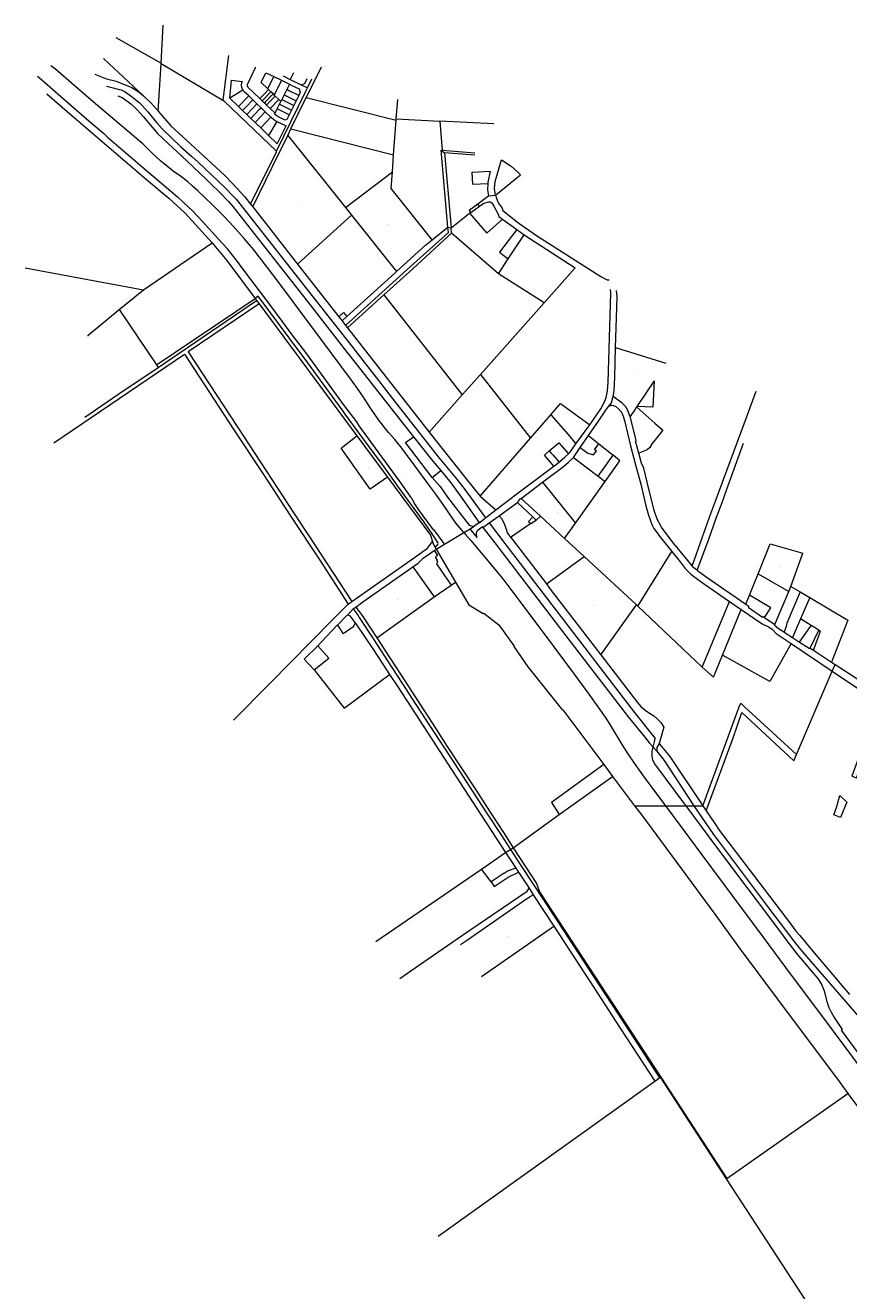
# Model space of a CAD drawing. Header units: metres. Extents: x 167994 to 179068, y 384202 to 399703.
# Tile 18 of 19: x 167994 to 169577, y 397272 to 399703. Entities that reach past the tile are written whole.
import ezdxf
from ezdxf.enums import TextEntityAlignment as Align

# ---------------------------------------------------------------- set-up
doc = ezdxf.new("R2010")
doc.units = ezdxf.units.M
doc.layers.get('0').update_dxf_attribs({"lineweight": 18})
doc.layers.add('B-WE-KG-GRENS_PERCEEL-G', color=150, linetype='Continuous', lineweight=18, true_color=0x007fff)
doc.layers.add('B-WE-KG-GRENS_PERCEEL-S', color=150, linetype='Continuous', lineweight=18, true_color=0x007fff)
doc.styles.add('NLCS-ISO', font='NLCS-ISO.ttf')

# ---------------------------------------------------------------- blocks, each defined once
blk = doc.blocks.new('SKG-PERCEELNUMMER-SO')
at = {"style": 'NLCS-ISO', "oblique": 10, "flags": 1}
for tag, p in [('GEMEENTECODE', (0, 3)), ('PERCEELGROOTTE', (0, -2))]:
    blk.add_attdef(tag, text='', height=1.8, dxfattribs=at).set_placement(p, align=Align.MIDDLE_CENTER)
at = {"style": 'NLCS-ISO', "oblique": 10}
blk.add_attdef('SECTIE', text='', height=1.8, dxfattribs=at).set_placement((0, 0), align=Align.MIDDLE_RIGHT)
blk.add_attdef('PERCEELNUMMER', text='', height=1.8, dxfattribs=at).set_placement((0, 0), align=Align.MIDDLE_LEFT)

msp = doc.modelspace()

# ---------------------------------------------------------------- linework, layer by layer
at = {"layer": 'B-WE-KG-GRENS_PERCEEL-G', "flags": 128}
for points in [[(168254.887, 399630.376), (168259.091, 399703.342)], [(168168.027, 399680.069), (168254.887, 399630.376)], [(168144.525, 399639.382), (168220.905, 399567.897)], [(168249.593, 399538.508), (168254.822, 399629.254)], [(168254.822, 399629.254), (168254.887, 399630.376)], [(168376.792, 399556.919), (168254.822, 399629.254)], [(168376.792, 399556.919), (168374.013, 399559.575), (168385.16, 399645.212)], [(168017.553, 399605.61), (168020.231, 399603.213), (168051.592, 399576.078), (168111.468, 399523.857), (168144.973, 399495.162), (168150.772, 399489.91), (168152.32, 399487.982), (168155.525, 399485.355), (168218.314, 399431.373), (168286.398, 399373.442), (168297.458, 399363.555), (168306.396, 399354.953), (168315.197, 399346.541), (168335.137, 399325.549), (168365.441, 399292.671)], [(168837.111, 398728.478), (168822.58, 398745.398), (168820.432, 398748.427), (168796.927, 398782.366), (168782.821, 398802.603), (168771.84, 398817.799), (168741.411, 398858.995), (168715.986, 398893.097), (168704.256, 398907.226), (168691.951, 398921.018), (168684.557, 398930.317), (168680.952, 398934.936), (168673.791, 398944.572), (168660.437, 398962.945), (168657.35, 398967.305), (168644.188, 398988.674), (168632.722, 399005.155), (168621.049, 399021.14), (168600.409, 399048.819), (168540.699, 399129.027), (168481.206, 399209.212), (168459.099, 399238.679), (168443.705, 399258.467), (168433.162, 399271.637), (168414.616, 399293.426), (168393.329, 399317.256), (168377.24, 399334.362), (168363.853, 399348.202), (168355.181, 399356.873), (168339.079, 399372.288), (168325.577, 399384.97), (168315.605, 399394.054), (168306.205, 399402.253), (168297.55, 399409.343), (168292.207, 399413.199), (168278.064, 399422.879), (168260.777, 399436.97), (168254.36, 399442.331), (168245.297, 399450.603), (168237.703, 399457.697), (168219.544, 399475.803), (168212.353, 399482.129), (168191.249, 399499.801), (168124.096, 399556.459), (168082.322, 399592.608), (168051.656, 399619.06), (168043.097, 399625.597)], [(168127.411, 399609.757), (168150.236, 399600.378), (168168.333, 399595.923), (168198.667, 399583.869), (168212.494, 399574.859), (168220.905, 399567.897)], [(168437.35, 399621.752), (168435.967, 399621.315), (168420.114, 399589.02)], [(168447.278, 399593.39), (168456.553, 399612.32)], [(168456.553, 399612.32), (168471.521, 399604.971)], [(168459.923, 399581.308), (168471.521, 399604.971)], [(168471.521, 399604.971), (168486.53, 399597.621)], [(168489.731, 399606.027), (168503.176, 399599.454)], [(168509.277, 399611.842), (168503.176, 399599.454)], [(168534.052, 399564.313), (168538.23, 399572.841), (168563.201, 399623.776)], [(168149.959, 399586.286), (168165.475, 399582.653), (168174.349, 399580.009), (168177.886, 399579.072), (168185.958, 399575.273), (168195.167, 399569.013), (168205.555, 399560.899), (168212.631, 399554.934), (168217.712, 399550.136), (168229.589, 399537.096), (168246.522, 399515.914), (168256.84, 399504.34), (168293.185, 399470.059), (168314.222, 399451.289), (168326.444, 399440.365), (168352.152, 399415.868), (168377.454, 399391.629), (168394.296, 399374.327), (168399.02, 399369.11), (168551.628, 399175.261), (168623.46, 399084.261), (168627.38, 399079.04), (168629.24, 399076.649), (168668.537, 399026.358), (168708.187, 398975.581), (168787.666, 398873.862), (168823.094, 398831.49), (168838.583, 398811.308), (168878.384, 398756.687)], [(168386.885, 399563.24), (168390.057, 399597.899), (168410.853, 399595.124)], [(168412.092, 399578.98), (168386.885, 399563.24)], [(168409.488, 399592.378), (168409.295, 399591.286), (168409.168, 399590.184), (168409.106, 399589.077), (168409.111, 399587.968), (168409.181, 399586.861)], [(168409.181, 399586.861), (168409.313, 399585.807), (168409.515, 399584.765), (168409.784, 399583.738), (168410.121, 399582.731), (168410.523, 399581.748), (168410.989, 399580.793), (168411.516, 399579.872), (168412.103, 399578.987)], [(168410.853, 399595.124), (168409.488, 399592.378)], [(168412.103, 399578.987), (168412.092, 399578.98)], [(168415.571, 399575.147), (168414.8, 399575.84), (168414.064, 399576.571), (168413.367, 399577.338), (168412.71, 399578.141), (168412.092, 399578.98)], [(168420.114, 399589.02), (168420.095, 399588.367), (168420.15, 399587.717), (168420.28, 399587.077), (168420.482, 399586.457), (168420.754, 399585.863), (168421.093, 399585.305), (168421.493, 399584.789), (168421.95, 399584.323)], [(168421.95, 399584.323), (168444.896, 399562.378)], [(168444.896, 399562.378), (168453.754, 399571.716), (168461.524, 399579.776)], [(168459.923, 399581.308), (168447.278, 399593.39)], [(168461.524, 399579.776), (168459.923, 399581.308)], [(168465.89, 399575.599), (168461.524, 399579.776)], [(168486.53, 399597.621), (168472.593, 399569.184)], [(168476.885, 399461.265), (168532.841, 399575.49), (168536.581, 399583.118)], [(168486.53, 399597.621), (168501.495, 399590.224)], [(168496.397, 399579.722), (168491.413, 399569.453)], [(168496.404, 399579.737), (168496.397, 399579.722)], [(168501.495, 399590.224), (168496.404, 399579.737)], [(168519.451, 399568.408), (168515.837, 399570.157), (168505.059, 399575.437), (168505.085, 399575.491), (168499.858, 399578.033), (168496.404, 399579.737)], [(168501.495, 399590.224), (168506.424, 399587.86), (168520.393, 399581.019), (168522.586, 399574.773), (168519.451, 399568.408)], [(168503.176, 399599.454), (168524.375, 399589.087)], [(168524.375, 399589.087), (168531.259, 399591.443), (168535.95, 399601.141)], [(168524.375, 399589.087), (168536.581, 399583.118)], [(168536.581, 399583.118), (168544.962, 399600.21)], [(168035.034, 399571.392), (168074.439, 399537.568), (168226.702, 399407.298), (168270.096, 399371.447), (168300.632, 399343.224), (168353.028, 399285.249)], [(168171.699, 399567.937), (168179.97, 399564.496), (168189.082, 399558.062), (168197.008, 399552.228), (168204.063, 399546.242), (168209.203, 399541.204), (168220.635, 399528.012), (168238.088, 399507.357), (168248.329, 399495.705), (168277.975, 399467.495)], [(168220.905, 399567.897), (168221.375, 399567.508)], [(168221.375, 399567.508), (168236.179, 399553.479), (168247.65, 399540.768), (168249.593, 399538.508)], [(168476.885, 399461.265), (168376.792, 399556.919)], [(168386.885, 399563.24), (168403.782, 399547.097)], [(168403.866, 399547.185), (168423.412, 399567.682)], [(168423.412, 399567.682), (168415.571, 399575.147)], [(168418.09, 399546.141), (168431.363, 399560.105)], [(168431.363, 399560.105), (168423.412, 399567.682)], [(168439.307, 399552.466), (168431.388, 399560.081), (168431.363, 399560.105)], [(168444.896, 399562.378), (168449.283, 399558.181)], [(168449.283, 399558.181), (168465.89, 399575.599)], [(168449.283, 399558.181), (168453.517, 399554.131)], [(168453.517, 399554.131), (168470.145, 399571.526)], [(168464.925, 399557.34), (168457.878, 399549.961)], [(168481.066, 399561.076), (168464.552, 399543.577)], [(168464.925, 399557.34), (168466.749, 399559.211)], [(168470.145, 399571.526), (168465.89, 399575.599)], [(168474.46, 399567.398), (168466.749, 399559.211)], [(168472.593, 399569.184), (168470.145, 399571.526)], [(168474.46, 399567.398), (168472.593, 399569.184)], [(168481.066, 399561.076), (168474.46, 399567.398)], [(168485.274, 399557.05), (168481.066, 399561.076)], [(168482.58, 399551.478), (168485.274, 399557.05)], [(168486.945, 399560.468), (168485.274, 399557.05)], [(168491.413, 399569.453), (168486.945, 399560.468)], [(168486.945, 399560.468), (168509.962, 399549.164)], [(168491.413, 399569.453), (168514.389, 399558.132)], [(168504.615, 399504.236), (168534.052, 399564.313)], [(168514.389, 399558.132), (168509.962, 399549.164)], [(168519.451, 399568.408), (168514.389, 399558.132)], [(168534.052, 399564.313), (168706.891, 399521.016)], [(168707.073, 399523.485), (168709.826, 399560.881)], [(168249.593, 399538.508), (168273.739, 399510.421), (168328.532, 399459.641), (168376.917, 399415.177), (168393.009, 399398.894), (168415.931, 399373.595), (168426.999, 399359.472)], [(168403.782, 399547.097), (168403.866, 399547.185)], [(168403.782, 399547.097), (168411.714, 399539.456)], [(168418.09, 399546.141), (168411.714, 399539.456)], [(168411.714, 399539.456), (168419.618, 399531.873)], [(168419.618, 399531.873), (168419.675, 399531.933)], [(168439.307, 399552.466), (168419.675, 399531.933)], [(168419.675, 399531.933), (168427.638, 399524.324)], [(168427.638, 399524.324), (168435.29, 399532.285), (168444.429, 399541.982), (168447.27, 399544.897)], [(168455.227, 399537.303), (168435.581, 399516.721)], [(168447.27, 399544.897), (168439.307, 399552.466)], [(168447.27, 399544.897), (168455.227, 399537.303)], [(168453.517, 399554.131), (168457.878, 399549.961)], [(168455.227, 399537.303), (168466.082, 399526.938)], [(168457.878, 399549.961), (168464.552, 399543.577)], [(168464.552, 399543.577), (168474.183, 399534.365)], [(168473.235, 399532.433), (168474.183, 399534.365)], [(168477.209, 399529.344), (168473.235, 399532.433)], [(168474.183, 399534.365), (168478.285, 399542.725)], [(168478.285, 399542.725), (168482.58, 399551.478)], [(168501.293, 399531.438), (168478.285, 399542.725)], [(168482.58, 399551.478), (168505.562, 399540.204)], [(168501.293, 399531.438), (168496.739, 399522.089)], [(168505.562, 399540.204), (168501.293, 399531.438)], [(168509.962, 399549.164), (168505.562, 399540.204)], [(168427.638, 399524.324), (168435.581, 399516.721)], [(168435.581, 399516.721), (168446.434, 399506.382)], [(168446.434, 399506.382), (168466.082, 399526.938)], [(168461.57, 399491.826), (168446.434, 399506.382)], [(168477.624, 399518.705), (168461.57, 399491.826)], [(168466.082, 399526.938), (168466.319, 399526.6)], [(168466.319, 399526.6), (168471.696, 399522.306), (168477.624, 399518.705)], [(168481.57, 399526.802), (168477.209, 399529.344)], [(168477.624, 399518.705), (168495.248, 399510.143)], [(168478.312, 399475.775), (168495.248, 399510.143)], [(168493.365, 399520.958), (168481.57, 399526.802)], [(168496.739, 399522.089), (168493.365, 399520.958)], [(168701.968, 399454.151), (168706.891, 399521.016)], [(168706.891, 399521.016), (168707.073, 399523.485)], [(168707.073, 399523.485), (168790.625, 399519.315)], [(168894.508, 399514.13), (168790.625, 399519.315)], [(168790.625, 399519.315), (168795.578, 399463.153)], [(168478.312, 399475.775), (168461.57, 399491.826)], [(168481.432, 399456.92), (168481.866, 399457.805), (168498.47, 399491.694)], [(168498.47, 399491.694), (168504.615, 399504.236)], [(168498.47, 399491.694), (168609.164, 399353.097)], [(168504.615, 399504.236), (168701.968, 399454.151)], [(168277.975, 399467.495), (168284.52, 399461.267), (168305.156, 399442.092), (168317.111, 399430.897), (168343.458, 399406.051), (168349.334, 399400.157)], [(168426.999, 399359.472), (168476.49, 399460.458), (168476.885, 399461.265)], [(168793.241, 399463.304), (168793.239, 399463.332), (168795.578, 399463.153)], [(168793.241, 399463.304), (168799.721, 399458.174)], [(168806.404, 399315.544), (168793.241, 399463.304)], [(168795.578, 399463.153), (168858.158, 399458.352)], [(168858.22, 399454.075), (168799.716, 399458.228), (168799.721, 399458.174)], [(168799.721, 399458.174), (168812.535, 399314.295)], [(168431.106, 399354.231), (168481.432, 399456.92)], [(168699.602, 399422.017), (168701.968, 399454.151)], [(168897.513, 399377.014), (168895.865, 399389.979), (168896.879, 399403.453), (168909.236, 399445.023), (168927.767, 399432.787), (168940.618, 399421.014), (168945.648, 399416.081)], [(168609.164, 399353.097), (168699.602, 399422.017)], [(168775.865, 399290.896), (168697.244, 399389.993), (168699.602, 399422.017)], [(168853.208, 399421.312), (168887.766, 399423.186)], [(168883.268, 399398.87), (168854.479, 399397.317), (168853.208, 399421.312)], [(168883.489, 399398.882), (168883.563, 399401.164), (168888.169, 399423.208)], [(168897.513, 399377.014), (168945.648, 399416.081)], [(168349.334, 399400.157), (168367.701, 399381.734), (168384.661, 399364.553), (168392.764, 399355.242), (168540.594, 399166.574), (168611.955, 399075.203), (168617.998, 399067.902), (168696.953, 398966.839), (168740.12, 398912.544)], [(168884.944, 399375.736), (168883.112, 399387.162), (168883.489, 399398.882)], [(168883.268, 399398.87), (168883.489, 399398.882)], [(168884.944, 399375.736), (168872.388, 399365.744), (168864.134, 399359.766)], [(168867.176, 399355.793), (168875.298, 399361.678), (168884.707, 399364.289), (168887.322, 399364.094), (168890.585, 399362.376), (168894.857, 399355.551), (168902.979, 399340.148), (168904.504, 399335.702), (168911.43, 399330.704)], [(168884.944, 399375.736), (168897.513, 399377.014)], [(168897.513, 399377.014), (168901.443, 399365.699), (168904.994, 399359.581), (168910.599, 399351.89), (168912.124, 399347.444), (168940.102, 399325.353), (168953.623, 399315.148), (168978.735, 399298.375), (169100.54, 399220.519), (169109.912, 399215.271), (169112.503, 399214.304), (169116.301, 399214.462)], [(168426.999, 399359.472), (168431.106, 399354.231)], [(168431.106, 399354.231), (168517.146, 399244.442)], [(168517.146, 399244.442), (168620.85, 399338.466)], [(168609.164, 399353.097), (168620.85, 399338.466)], [(168620.85, 399338.466), (168707.367, 399230.14)], [(168812.535, 399314.295), (168847.576, 399342.465)], [(168864.134, 399359.766), (168847.068, 399347.409), (168849.888, 399344.323)], [(168847.576, 399342.465), (168849.888, 399344.323)], [(168847.576, 399342.465), (168880.933, 399304.159), (168911.43, 399330.704)], [(168849.888, 399344.323), (168850.468, 399343.689), (168867.176, 399355.793)], [(168867.176, 399355.793), (168864.134, 399359.766)], [(168609.53, 399126.532), (168624.005, 399139.751), (168734.679, 399239.694), (168807.322, 399305.237), (168806.408, 399315.494)], [(168775.865, 399290.896), (168806.404, 399315.544)], [(168806.408, 399315.494), (168806.404, 399315.544)], [(168806.408, 399315.494), (168812.537, 399314.27)], [(168812.537, 399314.27), (168812.535, 399314.295)], [(168813.45, 399304.016), (168812.537, 399314.27)], [(168911.43, 399330.704), (168938.593, 399311.104)], [(168630.979, 398941.231), (168607.792, 398972.104), (168586.818, 399000.285), (168563.099, 399032.827), (168533.019, 399074.528), (168507.129, 399108.568), (168487.746, 399135.022), (168462.18, 399169.691), (168409.982, 399238.179), (168401.875, 399249.615), (168382.311, 399273.505), (168365.441, 399292.671)], [(168683.377, 399185.283), (168738.592, 399235.413), (168807.068, 399298.14), (168813.45, 399304.016)], [(168707.367, 399230.14), (168763.54, 399280.949), (168775.865, 399290.896)], [(168903.329, 399225.881), (168813.45, 399304.016)], [(168938.593, 399311.104), (168905.815, 399267.236), (168922.481, 399254.694)], [(168922.481, 399254.694), (168953.139, 399300.815)], [(168938.593, 399311.104), (168953.139, 399300.815)], [(168953.139, 399300.815), (169051.262, 399237.401)], [(168221.345, 399195.226), (168353.028, 399285.249)], [(168353.028, 399285.249), (168359.156, 399278.468), (168381.608, 399251.475), (168435.473, 399178.542)], [(168517.146, 399244.442), (168596.582, 399143.078)], [(168903.329, 399225.881), (168922.481, 399254.694)], [(167993.887, 399237.049), (168114.317, 399215.137), (168221.345, 399195.226)], [(168612.046, 399143.611), (168703.991, 399227.086), (168707.367, 399230.14)], [(168991.094, 399169.745), (168903.329, 399225.881)], [(168991.094, 399169.745), (169051.262, 399237.401)], [(168174.147, 399156.899), (168221.345, 399195.226)], [(169078.929, 398935.849), (169100.625, 398966.538), (169107.246, 398979.515), (169110.401, 398988.356), (169113.253, 399000.791), (169114.565, 399017.454), (169119.726, 399188.725), (169119.148, 399195.944)], [(169128.471, 399084.138), (169131.073, 399160.71), (169131.781, 399182.603), (169130.628, 399193.63)], [(168245.926, 399050.599), (168435.473, 399178.542)], [(168249.101, 399045.756), (168438.493, 399174.468)], [(168443.377, 399167.879), (168306.683, 399075.767), (168402.71, 398930.205), (168511.632, 398763.645), (168538.913, 398721.979), (168621.777, 398595.809)], [(168781.129, 398701.191), (168786.722, 398705.642), (168787.407, 398707.644), (168786.795, 398709.632), (168777.333, 398724.36), (168760.447, 398748.381), (168710.285, 398817.759), (168683.538, 398854.575), (168653.946, 398894.954), (168634.102, 398921.921), (168608.876, 398956.322), (168604.849, 398962.032), (168595.999, 398974.2), (168536.746, 399054.614), (168501.011, 399102.834), (168441.841, 399183.037), (168435.473, 399178.542)], [(168435.473, 399178.542), (168438.493, 399174.468)], [(168438.493, 399174.468), (168443.377, 399167.879)], [(168443.377, 399167.879), (168631.415, 398914.229)], [(168613.297, 399121.699), (168628.188, 399135.175), (168683.377, 399185.283)], [(168683.377, 399185.283), (168833.88, 398992.966)], [(168869.101, 399032.57), (168991.094, 399169.745)], [(168114.437, 399105.943), (168114.927, 399108.048), (168174.147, 399156.899)], [(168174.147, 399156.899), (168245.926, 399050.599)], [(168596.582, 399143.078), (168605.861, 399151.502)], [(168596.582, 399143.078), (168602.767, 399135.187)], [(168602.767, 399135.187), (168612.046, 399143.611)], [(168605.861, 399151.502), (168612.046, 399143.611)], [(168602.767, 399135.187), (168609.53, 399126.532)], [(168609.53, 399126.532), (168613.297, 399121.699)], [(168613.297, 399121.699), (168770.483, 398921.679)], [(168048.504, 398901.121), (168299.687, 399071.122), (168395.074, 398926.023), (168450.343, 398841.785), (168504.334, 398759.336), (168560.22, 398675.355), (168614.723, 398591.245)], [(169123.697, 398989.804), (169126.226, 399000.656), (169127.033, 399027.299), (169128.471, 399084.138)], [(169128.471, 399084.138), (169225.055, 399054.232)], [(168108.404, 398950.048), (168171.709, 398993.592), (168249.101, 399045.756)], [(168245.926, 399050.599), (168249.101, 399045.756)], [(168833.88, 398992.966), (168869.101, 399032.57)], [(168869.101, 399032.57), (168965.236, 398910.197)], [(169202.749, 399020.019), (169169.492, 398970.824)], [(169202.749, 399020.019), (169200.345, 398969.651), (169169.492, 398970.824)], [(169276.015, 398664.125), (169295.721, 398720.246), (169312.077, 398765.281), (169321.168, 398790.805), (169334.205, 398825.554), (169380.241, 398949.765), (169398.676, 399000.457)], [(168770.483, 398921.679), (168833.88, 398992.966)], [(169004.185, 398955.014), (169022.691, 398976.308), (169078.929, 398935.849)], [(169076.814, 398915.121), (169095.635, 398942.655), (169111.383, 398965.416), (169115.789, 398971.151)], [(169115.789, 398971.151), (169120.745, 398977.86), (169123.697, 398989.804)], [(169115.789, 398971.151), (169121.387, 398973.304), (169124.539, 398972.679), (169129.283, 398970.494), (169134.892, 398965.949), (169140.112, 398959.911), (169143.535, 398952.429), (169146.032, 398943.729), (169157.228, 398895.007), (169167.073, 398858.579), (169176.905, 398821.382), (169186.529, 398780.187), (169191.758, 398762.278), (169198.434, 398743.761), (169202.506, 398736.085), (169210.365, 398725.608), (169212.785, 398721.366), (169236.745, 398692.08)], [(169156.565, 398951.408), (169156.343, 398952.283), (169152.54, 398961.913), (169148.603, 398969.895), (169141.206, 398977.497), (169123.697, 398989.804)], [(169169.492, 398970.824), (169168.97, 398970.04)], [(168965.236, 398910.197), (169004.185, 398955.014)], [(169004.185, 398955.014), (169037.271, 398916.79), (169052.502, 398899.156)], [(169165.99, 398965.564), (169156.565, 398951.408)], [(169168.051, 398906.067), (169156.565, 398951.408)], [(169168.97, 398970.04), (169165.99, 398965.564)], [(169168.97, 398970.04), (169169.51, 398969.566), (169204.236, 398939.022), (169218.816, 398926.198), (169219.353, 398925.725), (169216.04, 398921.541), (169214.715, 398919.868), (169196.496, 398896.314), (169197.211, 398895.751), (169194.792, 398892.326), (169189.657, 398887.677), (169173.233, 398881.139)], [(168735.594, 398795.675), (168712.858, 398828.415), (168635.735, 398933.419), (168630.979, 398941.231)], [(169052.502, 398899.156), (169078.929, 398935.849)], [(168689.968, 398835.245), (168657.155, 398812.131), (168601.157, 398890.437), (168631.415, 398914.229)], [(168631.415, 398914.229), (168689.968, 398835.245)], [(168776.314, 398834.624), (168724.66, 398901.478), (168740.12, 398912.544)], [(168740.12, 398912.544), (168777.292, 398865.79), (168792.67, 398847.747)], [(168770.483, 398921.679), (168838.887, 398834.855), (168868.046, 398798.364)], [(168868.046, 398798.364), (168965.236, 398910.197)], [(169000.984, 398885.306), (169019.371, 398901.241), (169037.838, 398879.895)], [(169037.838, 398879.895), (169040.605, 398882.638), (169052.502, 398899.156)], [(169060.748, 398891.916), (169076.814, 398915.121)], [(169060.748, 398891.916), (169075.52, 398881.096), (169086.382, 398877.722), (169091.974, 398885.281), (169088.324, 398887.982), (169090.139, 398890.435), (169090.179, 398890.406), (169096.651, 398899.144)], [(169076.814, 398915.121), (169096.651, 398899.144)], [(169096.651, 398899.144), (169124.114, 398877.024)], [(169173.233, 398881.139), (169166.746, 398904.108), (169168.455, 398904.473), (169168.051, 398906.067)], [(169285.57, 398656.202), (169307.64, 398715.854), (169322.253, 398756.522), (169333.433, 398786.207), (169345.967, 398820.815), (169374.728, 398900.642)], [(169010.233, 398856.394), (168991.919, 398877.45), (169000.984, 398885.306)], [(169000.984, 398885.306), (169004.042, 398881.621)], [(169004.042, 398881.621), (169004.462, 398881.974)], [(169004.462, 398881.974), (169007.909, 398877.978)], [(169007.909, 398877.978), (169007.873, 398877.951)], [(169007.873, 398877.951), (169020.047, 398863.734)], [(169020.047, 398863.734), (169021.515, 398864.832), (169031.174, 398873.29), (169037.838, 398879.895)], [(169047.604, 398872.984), (169047.723, 398873.102), (169060.748, 398891.916)], [(169095.005, 398836.788), (169124.114, 398877.024)], [(169108.432, 398826.534), (169137.011, 398866.637), (169124.114, 398877.024)], [(169243.288, 398703.996), (169216.934, 398738.592), (169208.409, 398754.519), (169203.093, 398770.731), (169189.667, 398825.12), (169182.977, 398852.264), (169178.581, 398862.205), (169173.233, 398881.139)], [(168898.662, 398772.218), (168939.035, 398803.14), (169010.233, 398856.394)], [(168988.227, 398825.199), (169028.573, 398855.376), (169038.292, 398863.753), (169047.604, 398872.984)], [(169010.233, 398856.394), (169020.047, 398863.734)], [(169047.604, 398872.984), (169095.005, 398836.788)], [(168689.968, 398835.245), (168772.72, 398723.619), (168776.557, 398711.051)], [(168776.314, 398834.624), (168792.67, 398847.747)], [(168776.314, 398834.624), (168791.209, 398816.879), (168805.657, 398796.641), (168847.095, 398743.008), (168855.465, 398740.312)], [(168792.67, 398847.747), (168811.872, 398824.036), (168827.157, 398803.025), (168865.618, 398748.372), (168865.822, 398748.105)], [(168946.917, 398794.301), (168988.227, 398825.199)], [(168988.227, 398825.199), (169051.644, 398746.849)], [(169051.644, 398746.849), (169108.432, 398826.534)], [(169095.005, 398836.788), (169108.432, 398826.534)], [(168735.594, 398795.675), (168742.301, 398784.445)], [(168745.204, 398779.742), (168742.301, 398784.445)], [(168778.868, 398733.896), (168750.065, 398772.635), (168747.65, 398775.987), (168745.204, 398779.742)], [(168868.046, 398798.364), (168898.662, 398772.218)], [(168905.139, 398761.002), (168905.728, 398761.432), (168940.103, 398786.53)], [(168940.103, 398786.53), (168946.093, 398793.684), (168946.917, 398794.301)], [(168940.103, 398786.53), (168969.263, 398758.805)], [(168946.917, 398794.301), (168984.312, 398759.87)], [(168865.822, 398748.105), (168866.333, 398747.457), (168878.384, 398756.687)], [(168878.384, 398756.687), (168898.662, 398772.218)], [(168885.855, 398746.923), (168905.139, 398761.002)], [(168926.087, 398720.174), (168923.327, 398724.588), (168921.001, 398728.131), (168919.327, 398732.354), (168914.875, 398745.186), (168910.066, 398755.052), (168905.139, 398761.002)], [(168969.263, 398758.805), (168961.011, 398750.073), (168965.707, 398745.74)], [(168965.707, 398745.74), (168975.702, 398752.555)], [(168969.263, 398758.805), (168975.702, 398752.555)], [(168975.702, 398752.555), (168984.312, 398759.87)], [(168984.312, 398759.87), (169030.511, 398717.195)], [(168779.177, 398734.126), (168778.868, 398733.896)], [(168799.002, 398707.46), (168779.177, 398734.126)], [(168799.8, 398706.387), (168837.111, 398728.478)], [(168837.111, 398728.478), (168849.43, 398735.772)], [(168837.111, 398728.478), (168840.371, 398724.681), (168850.088, 398713.592), (168906.091, 398646.717), (168915.721, 398634.518), (168929.297, 398616.456), (168989.254, 398536.398), (169049.027, 398456.24), (169077.532, 398417.843), (169091.487, 398398.235), (169108.399, 398373.583), (169117.407, 398359.955), (169143.998, 398316.231), (169152.315, 398303.623), (169164.66, 398285.401), (169187.031, 398253.793), (169200.031, 398236.135), (169224.347, 398203.419)], [(168849.43, 398735.772), (168855.465, 398740.312)], [(168862.358, 398719.243), (168849.43, 398735.772)], [(168855.465, 398740.312), (168865.822, 398748.105)], [(168873.689, 398738.04), (168872.597, 398739.438), (168864.2, 398733.119), (168863.794, 398732.762), (168863.368, 398732.411), (168862.951, 398731.954), (168862.543, 398731.469), (168862.154, 398730.959), (168861.805, 398730.398), (168861.452, 398729.772), (168860.974, 398728.689), (168860.758, 398728.042), (168860.597, 398727.378), (168860.468, 398726.666), (168860.398, 398725.992), (168860.36, 398725.305), (168860.386, 398724.513), (168860.503, 398723.615), (168860.648, 398722.89), (168860.77, 398722.426), (168861.021, 398721.673), (168861.283, 398721.036), (168861.627, 398720.381), (168861.99, 398719.781), (168862.358, 398719.243)], [(168873.689, 398738.04), (168885.855, 398746.923)], [(168873.689, 398738.04), (168901.266, 398702.741), (168910.704, 398689.935), (169030.943, 398532.593), (169152.933, 398374.617), (169175.656, 398345.967), (169184.841, 398335.158), (169193.786, 398324.1)], [(168885.855, 398746.923), (168915.968, 398707.51), (169164.415, 398383.42), (169204.722, 398333.055)], [(168965.707, 398745.74), (168926.883, 398719.271)], [(169030.511, 398717.195), (169051.644, 398746.849)], [(168621.777, 398595.809), (168742.253, 398680.616), (168766.796, 398698.514), (168776.557, 398711.051)], [(168776.557, 398711.051), (168777.889, 398706.69), (168781.129, 398701.191)], [(168783.688, 398696.848), (168799.8, 398706.387)], [(168799.002, 398707.46), (168799.8, 398706.387)], [(168926.087, 398720.174), (168926.883, 398719.271)], [(168926.883, 398719.271), (168928.069, 398718.154), (168995.57, 398629.953)], [(169030.511, 398717.195), (169068.236, 398682.347)], [(169243.288, 398703.996), (169276.015, 398664.125)], [(169402.489, 398649.322), (169425.954, 398707.174)], [(169425.954, 398707.174), (169488.334, 398688.738)], [(168739.095, 398662.616), (168749.262, 398669.721), (168758.569, 398679.034), (168779.602, 398693.95)], [(168779.602, 398693.95), (168783.688, 398696.848)], [(168779.602, 398693.95), (168786.446, 398684.296), (168782.699, 398681.714), (168783.419, 398680.691), (168782.705, 398680.182), (168785.357, 398676.405), (168784.285, 398675.63), (168786.478, 398672.594), (168784.178, 398668.133)], [(168781.129, 398701.191), (168782.908, 398698.171)], [(168782.908, 398698.171), (168783.688, 398696.848)], [(168783.688, 398696.848), (168821.014, 398633.492)], [(168995.57, 398629.953), (169068.236, 398682.347)], [(169068.236, 398682.347), (169168.705, 398589.542)], [(169171.606, 398586.862), (169236.745, 398692.08)], [(169236.745, 398692.08), (169252.536, 398672.025), (169262.638, 398659.195)], [(169465.678, 398624.956), (169488.334, 398688.738)], [(168629.447, 398585.436), (168643.074, 398595.338), (168739.095, 398662.616)], [(168739.095, 398662.616), (168779.915, 398604.926)], [(168784.178, 398668.133), (168812.521, 398627.618)], [(169262.638, 398659.195), (169273.391, 398648.298), (169286.447, 398639.165), (169299.903, 398629.684), (169347.375, 398596.298)], [(169276.015, 398664.125), (169276.573, 398663.446), (169284.177, 398657.307), (169285.57, 398656.202)], [(169285.57, 398656.202), (169286.128, 398655.759), (169303.037, 398643.332), (169378.92, 398591.044)], [(168812.521, 398627.618), (168821.014, 398633.492)], [(168821.014, 398633.492), (168846.806, 398589.713), (168874.166, 398572.987), (168875.071, 398573.727), (168904.402, 398551.33), (168934.004, 398510.226), (168932.757, 398509.404), (168960.227, 398470.752), (169026.351, 398387.061), (169027.135, 398387.64), (169082.967, 398313.814)], [(169385.843, 398608.162), (169402.489, 398649.322)], [(169402.489, 398649.322), (169461.644, 398615.448)], [(168779.915, 398604.926), (168812.521, 398627.618)], [(168995.57, 398629.953), (169003.176, 398620.015), (169100.319, 398493.361)], [(169378.92, 398591.044), (169385.843, 398608.162)], [(169414.813, 398565.599), (169427.111, 398583.841), (169385.843, 398608.162)], [(169434.727, 398552), (169461.644, 398615.448)], [(169483.302, 398614.523), (169458.13, 398554.133), (169456.322, 398548.165), (169454.256, 398541.037), (169453.061, 398537.176)], [(169461.644, 398615.448), (169465.678, 398624.956)], [(169465.678, 398624.956), (169483.302, 398614.523)], [(169483.302, 398614.523), (169483.62, 398614.335)], [(169483.62, 398614.335), (169501.828, 398603.557)], [(168583.916, 398560.217), (168614.723, 398591.245)], [(168613.797, 398570.667), (168624.483, 398581.829)], [(168614.723, 398591.245), (168621.777, 398595.809)], [(168624.483, 398581.829), (168629.447, 398585.436)], [(168624.483, 398581.829), (168633.579, 398568.853), (168635.713, 398565.51), (168663.08, 398523.451), (168690.302, 398481.976), (168717.682, 398439.847), (168744.69, 398397.973), (168772.441, 398355.588), (168799.579, 398313.99), (168827.099, 398272.067), (168854.286, 398230.01), (168881.983, 398187.724), (168909.192, 398146.319), (168926.669, 398119.504)], [(168629.447, 398585.436), (168635.546, 398577.025), (168641.237, 398568.877), (168669.441, 398526.183)], [(168669.441, 398526.183), (168779.915, 398604.926)], [(169100.319, 398493.361), (169168.705, 398589.542)], [(169168.705, 398589.542), (169171.606, 398586.862)], [(169171.606, 398586.862), (169295.136, 398470.08)], [(169295.136, 398470.08), (169347.375, 398596.298)], [(169347.375, 398596.298), (169370.136, 398580.429)], [(169378.92, 398591.044), (169384.629, 398587.414)], [(169384.629, 398587.414), (169383.299, 398585.417), (169411.348, 398565.848), (169412.317, 398567.304)], [(169501.828, 398603.557), (169484.069, 398562.763)], [(169501.828, 398603.557), (169574.95, 398560.272)], [(168394.07, 398368.25), (168464.223, 398438.237), (168583.916, 398560.217)], [(168594.168, 398550.712), (168612.364, 398569.579), (168613.797, 398570.667)], [(168613.797, 398570.667), (168617.886, 398568.521), (168629.343, 398553.38)], [(169334.075, 398492.883), (169370.136, 398580.429)], [(169370.136, 398580.429), (169410.504, 398553.434), (169422.857, 398547.25), (169429.41, 398542.858), (169437.668, 398534.566), (169464.191, 398516.671)], [(169412.317, 398567.304), (169414.813, 398565.599)], [(169414.813, 398565.599), (169434.727, 398552)], [(169484.069, 398562.763), (169468.497, 398526.992)], [(169504.394, 398550.189), (169484.069, 398562.763)], [(169574.95, 398560.272), (169543.974, 398479.685)], [(168556.012, 398511.185), (168563.605, 398518.837), (168593.747, 398550.275), (168594.168, 398550.712)], [(168594.168, 398550.712), (168605.216, 398533.868)], [(168629.343, 398553.38), (168626.801, 398552.283), (168625.002, 398548.214), (168625.344, 398547.714), (168605.216, 398533.868)], [(168629.343, 398553.38), (168630.101, 398552.379), (168661.794, 398504.866), (168681.325, 398475.52), (168694.292, 398455.851)], [(169434.727, 398552), (169434.005, 398550.297), (169442.026, 398544.456), (169451.453, 398538.237)], [(169451.453, 398538.237), (169453.061, 398537.176)], [(169453.061, 398537.176), (169468.497, 398526.992)], [(169482.434, 398518.069), (169489.74, 398528.711), (169504.394, 398550.189)], [(169502.615, 398506.606), (169519.617, 398540.772)], [(169519.617, 398540.772), (169504.394, 398550.189)], [(169509.059, 398502.412), (169522.75, 398538.834)], [(169519.617, 398540.772), (169522.75, 398538.834)], [(168529.987, 398484.985), (168556.012, 398511.185)], [(168548.997, 398465.006), (168577.475, 398486.991), (168556.012, 398511.185)], [(168669.441, 398526.183), (168695.793, 398486.092), (168723.197, 398443.644), (168750.623, 398401.847), (168778.281, 398359.77), (168804.924, 398317.54), (168832.252, 398275.688), (168859.747, 398233.905), (168887.689, 398191.27), (168914.483, 398149.966), (168931.571, 398122.539)], [(169466.025, 398515.44), (169424.914, 398442.029), (169334.075, 398492.883)], [(169464.191, 398516.671), (169466.025, 398515.44)], [(169466.025, 398515.44), (169545.221, 398462.271)], [(169468.497, 398526.992), (169482.434, 398518.069)], [(169482.434, 398518.069), (169500.817, 398506.299), (169502.467, 398506.702)], [(168529.987, 398484.985), (168548.997, 398465.006)], [(169100.319, 398493.361), (169169.867, 398402.573), (169177.371, 398394.27), (169185.332, 398387.509), (169191.722, 398383.024), (169202.437, 398376.205), (169208.817, 398370.582), (169215.571, 398363.408), (169221.621, 398354.519)], [(169295.136, 398470.08), (169316.601, 398450.461), (169334.075, 398492.883)], [(169502.467, 398506.702), (169502.615, 398506.606)], [(169502.615, 398506.606), (169509.059, 398502.412)], [(169509.059, 398502.412), (169543.974, 398479.685)], [(168548.997, 398465.006), (168607.175, 398390.918), (168694.292, 398455.851)], [(169476.267, 398301.991), (169545.221, 398462.271)], [(169543.974, 398479.685), (169550.8, 398475.242)], [(169545.221, 398462.271), (169550.8, 398475.242)], [(169545.221, 398462.271), (169633.948, 398402.705), (169630.491, 398389.773), (169582.536, 398260.534), (169591.519, 398257.048), (169606.577, 398296.461)], [(169550.8, 398475.242), (169586.482, 398452.019), (169638.459, 398416.698), (169640.56, 398415.299)], [(168694.292, 398455.851), (168708.549, 398434.225), (168736.187, 398391.676), (168813.27, 398273.124), (168845.205, 398224.11), (168917.026, 398113.535)], [(169296.237, 398203.419), (169366.549, 398393.636), (169369.689, 398400.987), (169376.446, 398393.847), (169476.267, 398301.991)], [(169302.509, 398194.015), (169354.443, 398333.97), (169371.251, 398382.529)], [(169371.251, 398382.529), (169471.232, 398290.138), (169476.267, 398301.991)], [(169221.621, 398354.519), (169212.574, 398322.97)], [(169193.786, 398324.1), (169194.649, 398323.135)], [(169194.649, 398323.135), (169200.969, 398316.071)], [(169264.616, 398203.419), (169264.021, 398204.22), (169203.831, 398284.306), (169200.514, 398290.913), (169199.099, 398298.603), (169198.703, 398306.535), (169199.821, 398311.376), (169200.969, 398316.071)], [(169200.969, 398316.071), (169203.429, 398326.124)], [(169200.969, 398316.071), (169201.051, 398315.98), (169207.85, 398308.38)], [(169203.429, 398326.124), (169204.722, 398333.055)], [(169212.574, 398322.97), (169207.74, 398315.405), (169207.85, 398308.38)], [(169212.574, 398322.97), (169216.433, 398317.991), (169216.912, 398317.411)], [(169216.912, 398317.411), (169232.951, 398298.016), (169296.237, 398203.419)], [(169082.967, 398313.814), (169106.279, 398282.815)], [(169207.85, 398308.38), (169217.258, 398296.199), (169222.314, 398290.206), (169279.287, 398203.419)], [(169106.279, 398282.815), (169005.466, 398209.756), (169020.126, 398186.479)], [(169106.279, 398282.815), (169122.8, 398259.777)], [(169020.126, 398186.479), (169122.8, 398259.777)], [(169122.8, 398259.777), (169165.299, 398203.419)], [(169165.299, 398203.419), (169178.883, 398185.406), (169321.349, 397992.957), (169368.029, 397928.129), (169437.827, 397834.587), (169560.103, 397670.965), (169575.42, 397650.75)], [(169165.299, 398203.419), (169224.347, 398203.419)], [(169224.347, 398203.419), (169259.657, 398155.912), (169292.451, 398112.104)], [(169224.347, 398203.419), (169264.616, 398203.419)], [(169603.966, 397716.755), (169562.895, 397771.988), (169564.727, 397773.483), (169548.206, 397798.277), (169542.985, 397807.341), (169539.35, 397814.891), (169536.083, 397824.742), (169530.15, 397847.43), (169524.595, 397861.335), (169522.664, 397864.685), (169517.874, 397871.547), (169513.728, 397876.77), (169509.283, 397882.101), (169491.948, 397902.063), (169477.803, 397919.054), (169458.434, 397943.871), (169451.393, 397953.273), (169419.215, 397996.37), (169383.417, 398044.181), (169323.53, 398124.2), (169264.616, 398203.419)], [(169264.616, 398203.419), (169279.287, 398203.419)], [(169279.287, 398203.419), (169287.104, 398191.512), (169316.594, 398148.06), (169420.867, 398009.773), (169456.959, 397961.63), (169471.025, 397943.601), (169481.186, 397931.117), (169496.001, 397913.59), (169567.071, 397831.547), (169604.056, 397789.203), (169612.214, 397779.765)], [(169279.287, 398203.419), (169296.237, 398203.419)], [(169296.237, 398203.419), (169302.509, 398194.015)], [(169302.509, 398194.015), (169319.319, 398169.306), (169327.83, 398156.57), (169432.652, 398019.083), (169469.395, 397970.641), (169475.002, 397962.65), (169482.609, 397954.012), (169507.534, 397924.649), (169578.208, 397840.772)], [(168931.571, 398122.539), (169020.126, 398186.479)], [(168926.669, 398119.504), (168931.571, 398122.539)], [(168931.571, 398122.539), (168976.4, 398054.128), (168982.557, 398038.261), (169158.6, 397768.867), (169215.394, 397682.182), (169323.042, 397516.951), (169342.531, 397487.483)], [(168870.947, 398081.978), (168917.026, 398113.535)], [(168917.026, 398113.535), (168926.669, 398119.504)], [(168917.026, 398113.535), (168928.397, 398096.516), (168936.973, 398083.505)], [(168926.669, 398119.504), (168944.146, 398092.688), (168971.597, 398050.751), (168987.607, 398026.792), (169019.112, 397978.741), (169097.231, 397858.871), (169156.821, 397767.6), (169213.27, 397680.982)], [(169292.451, 398112.104), (169352.066, 398031.63), (169411.812, 397951.689), (169466.41, 397878.026), (169526.145, 397798.094), (169585.883, 397717.836), (169645.29, 397638.064), (169704.946, 397557.937), (169764.782, 397477.799), (169824.592, 397397.843), (169922.105, 397267.014)], [(168667.688, 397942.774), (168870.947, 398081.978)], [(168889.26, 398057.109), (168870.947, 398081.978)], [(168936.973, 398083.505), (168922.11, 398078.171), (168918.628, 398075.801), (168918.554, 398075.908), (168914.786, 398073.343), (168914.191, 398074.162), (168910.627, 398071.572), (168889.26, 398057.109)], [(168889.26, 398057.109), (168895.131, 398048.43), (168922.15, 398066.294), (168941.965, 398075.93)], [(168936.973, 398083.505), (168941.965, 398075.93)], [(168941.965, 398075.93), (168962.393, 398044.936)], [(168713.595, 397871.867), (168749.805, 397896.453), (168834.587, 397955.159), (168910.619, 398006.768), (168958.631, 398039.451), (168962.393, 398044.936)], [(168830.447, 397936.834), (168841.967, 397944.7), (168957.245, 398024.877), (168964.614, 398029.344), (168970.326, 398032.278)], [(168962.393, 398044.936), (168970.326, 398032.278)], [(168970.326, 398032.278), (169010.021, 397972.119)], [(168870.944, 397875.458), (169010.021, 397972.119)], [(169010.021, 397972.119), (169059.569, 397896.531), (169087.893, 397852.42), (169127.874, 397790.913), (169203.894, 397674.271)], [(168787.64, 397376.35), (169203.894, 397674.271)], [(169203.894, 397674.271), (169213.27, 397680.982)], [(169213.27, 397680.982), (169214.33, 397681.74), (169341.4, 397486.69)], [(169342.531, 397487.483), (169575.42, 397650.75)], [(169575.42, 397650.75), (169798.55, 397350.49), (169868.57, 397255.817)], [(169341.4, 397486.69), (169342.531, 397487.483)], [(169341.4, 397486.69), (169612.96, 397070.12), (169868.09, 397015.28)]]:
    msp.add_lwpolyline(points, dxfattribs=at)
msp.add_lwpolyline([(169573.109, 398210.386), (169561.158, 398180.672), (169548.27, 398185.886), (169553.058, 398200.045), (169559.876, 398223.135)], close=True, dxfattribs=at)

# ---------------------------------------------------------------- block references
at = {"layer": 'B-WE-KG-GRENS_PERCEEL-S', "xscale": 0.2, "yscale": 0.2, "zscale": 0.2}
for p, values in [((168399.459, 399583.773), {'PERCEELNUMMER': '2194', 'SECTIE': 'P'}), ((168440.153, 399590.552), {'PERCEELNUMMER': '2093', 'SECTIE': 'P'}), ((168455.886, 399593.82), {'PERCEELNUMMER': '1950', 'SECTIE': 'P'}), ((168470.774, 399581.91), {'PERCEELNUMMER': '1951', 'SECTIE': 'P'}), ((168486.16, 399579.648), {'PERCEELNUMMER': '1972', 'SECTIE': 'P'}), ((168510.035, 399579.379), {'PERCEELNUMMER': '2117', 'SECTIE': 'P'}), ((168402.378, 399561.629), {'PERCEELNUMMER': '2196', 'SECTIE': 'P'}), ((168461.55, 399575.299), {'PERCEELNUMMER': '2094', 'SECTIE': 'P'}), ((168465.363, 399570.638), {'PERCEELNUMMER': '2095', 'SECTIE': 'P'}), ((168469.388, 399566.189), {'PERCEELNUMMER': '2096', 'SECTIE': 'P'}), ((168475.32, 399561.528), {'PERCEELNUMMER': '2097', 'SECTIE': 'P'}), ((168480.405, 399555.385), {'PERCEELNUMMER': '2098', 'SECTIE': 'P'}), ((168500.619, 399559.497), {'PERCEELNUMMER': '1993', 'SECTIE': 'P'}), ((168505.406, 399568.934), {'PERCEELNUMMER': '2115', 'SECTIE': 'P'}), ((168627.073, 399571.199), {'PERCEELNUMMER': '560', 'SECTIE': 'P'}), ((168417.619, 399553.629), {'PERCEELNUMMER': '2210', 'SECTIE': 'P'}), ((168425.585, 399546.075), {'PERCEELNUMMER': '2209', 'SECTIE': 'P'}), ((168433.479, 399538.413), {'PERCEELNUMMER': '2179', 'SECTIE': 'P'}), ((168441.428, 399530.81), {'PERCEELNUMMER': '2177', 'SECTIE': 'P'}), ((168487.469, 399532.104), {'PERCEELNUMMER': '1997', 'SECTIE': 'P'}), ((168492.008, 399541.364), {'PERCEELNUMMER': '1996', 'SECTIE': 'P'}), ((168496.636, 399550.46), {'PERCEELNUMMER': '1991', 'SECTIE': 'P'}), ((168764.797, 399535.56), {'PERCEELNUMMER': '2103', 'SECTIE': 'P'}), ((168450.83, 399521.832), {'PERCEELNUMMER': '2141', 'SECTIE': 'P'}), ((168462.354, 399510.037), {'PERCEELNUMMER': '2129', 'SECTIE': 'P'}), ((168508.515, 399519.175), {'PERCEELNUMMER': '179', 'SECTIE': 'P'}), ((168614.425, 399509.876), {'PERCEELNUMMER': '561', 'SECTIE': 'P'}), ((168355.88, 399498.765), {'PERCEELNUMMER': '2345', 'SECTIE': 'P'}), ((168478.284, 399498.604), {'PERCEELNUMMER': '2125', 'SECTIE': 'P'}), ((168827.344, 399458.621), {'PERCEELNUMMER': '2320', 'SECTIE': 'P'}), ((168616.371, 399426.652), {'PERCEELNUMMER': '562', 'SECTIE': 'P'}), ((168754.798, 399421.028), {'PERCEELNUMMER': '2104', 'SECTIE': 'P'}), ((168824.753, 399408.693), {'PERCEELNUMMER': '2188', 'SECTIE': 'P'}), ((168870.113, 399410.793), {'PERCEELNUMMER': '2187', 'SECTIE': 'P'}), ((168131.373, 399360.465), {'PERCEELNUMMER': '179', 'SECTIE': 'N'}), ((168515.183, 399360.413), {'PERCEELNUMMER': '178', 'SECTIE': 'P'}), ((168804.655, 399366.123), {'PERCEELNUMMER': '2321', 'SECTIE': 'P'}), ((168857.641, 399351.588), {'PERCEELNUMMER': '1598', 'SECTIE': 'P'}), ((168690.317, 399319.739), {'PERCEELNUMMER': '563', 'SECTIE': 'P'}), ((168887.1, 399328.475), {'PERCEELNUMMER': '690', 'SECTIE': 'P'}), ((168872.966, 399288.317), {'PERCEELNUMMER': '2105', 'SECTIE': 'P'}), ((168924.746, 399277.388), {'PERCEELNUMMER': '171', 'SECTIE': 'P'}), ((168987.031, 399286.401), {'PERCEELNUMMER': '1599', 'SECTIE': 'P'}), ((168614.703, 399251.687), {'PERCEELNUMMER': '2085', 'SECTIE': 'P'}), ((168724.501, 399238.697), {'PERCEELNUMMER': '174', 'SECTIE': 'P'}), ((168725.823, 399227.19), {'PERCEELNUMMER': '2322', 'SECTIE': 'P'}), ((168975.306, 399234.607), {'PERCEELNUMMER': '170', 'SECTIE': 'P'}), ((168514.38, 399181.66), {'PERCEELNUMMER': '1514', 'SECTIE': 'P'}), ((168567.64, 399168.182), {'PERCEELNUMMER': '1446', 'SECTIE': 'P'}), ((168854.786, 399170.149), {'PERCEELNUMMER': '2106', 'SECTIE': 'P'}), ((168300.907, 399164.505), {'PERCEELNUMMER': '28', 'SECTIE': 'N'}), ((168558.031, 399155.913), {'PERCEELNUMMER': '1445', 'SECTIE': 'P'}), ((168604.517, 399143.806), {'PERCEELNUMMER': '2086', 'SECTIE': 'P'}), ((168334.105, 399106.795), {'PERCEELNUMMER': '29', 'SECTIE': 'N'}), ((169025.258, 399079.308), {'PERCEELNUMMER': '166', 'SECTIE': 'P'}), ((168719.093, 399057.448), {'PERCEELNUMMER': '168', 'SECTIE': 'P'}), ((169162.413, 399031.163), {'PERCEELNUMMER': '882', 'SECTIE': 'P'}), ((169190.625, 398981.25), {'PERCEELNUMMER': '883', 'SECTIE': 'P'}), ((168390.175, 398939.555), {'PERCEELNUMMER': '122', 'SECTIE': 'N'}), ((168614.484, 398943.291), {'PERCEELNUMMER': '1515', 'SECTIE': 'P'}), ((169042.68, 398940.072), {'PERCEELNUMMER': '165', 'SECTIE': 'P'}), ((169182.379, 398922.502), {'PERCEELNUMMER': '1526', 'SECTIE': 'P'}), ((168867.728, 398909.201), {'PERCEELNUMMER': '167', 'SECTIE': 'P'}), ((169283.59, 398907.83), {'PERCEELNUMMER': '1527', 'SECTIE': 'P'}), ((168532.979, 398876.403), {'PERCEELNUMMER': '123', 'SECTIE': 'N'}), ((169023.27, 398885.258), {'PERCEELNUMMER': '1844', 'SECTIE': 'P'}), ((169079.965, 398887.505), {'PERCEELNUMMER': '880', 'SECTIE': 'P'}), ((168653.939, 398851.801), {'PERCEELNUMMER': '124', 'SECTIE': 'N'}), ((168760.992, 398871.268), {'PERCEELNUMMER': '1128', 'SECTIE': 'P'}), ((169010.97, 398865.182), {'PERCEELNUMMER': '1843', 'SECTIE': 'P'}), ((169091.116, 398863.961), {'PERCEELNUMMER': '881', 'SECTIE': 'P'}), ((169117.239, 398853.335), {'PERCEELNUMMER': '1663', 'SECTIE': 'P'}), ((168699.264, 398839.649), {'PERCEELNUMMER': '2134', 'SECTIE': 'P'}), ((168723.497, 398842.025), {'PERCEELNUMMER': '2135', 'SECTIE': 'P'}), ((168947.163, 398845.89), {'PERCEELNUMMER': '879', 'SECTIE': 'P'}), ((169051.051, 398817.914), {'PERCEELNUMMER': '1662', 'SECTIE': 'P'}), ((168829.163, 398782.369), {'PERCEELNUMMER': '1129', 'SECTIE': 'P'}), ((168939.838, 398756.678), {'PERCEELNUMMER': '1516', 'SECTIE': 'P'}), ((168962.393, 398773.204), {'PERCEELNUMMER': '156', 'SECTIE': 'P'}), ((168968.515, 398753.495), {'PERCEELNUMMER': '157', 'SECTIE': 'P'}), ((169016.633, 398767.891), {'PERCEELNUMMER': '155', 'SECTIE': 'P'}), ((169135.933, 398729.868), {'PERCEELNUMMER': '152', 'SECTIE': 'P'}), ((168994.33, 398695.5), {'PERCEELNUMMER': '158', 'SECTIE': 'P'}), ((168799.104, 398657.96), {'PERCEELNUMMER': '128', 'SECTIE': 'N'}), ((169445.949, 398663.331), {'PERCEELNUMMER': '90', 'SECTIE': 'P'}), ((168777.919, 398641.154), {'PERCEELNUMMER': '129', 'SECTIE': 'N'}), ((169278.572, 398652.143), {'PERCEELNUMMER': '1287', 'SECTIE': 'P'}), ((169426.886, 398614.975), {'PERCEELNUMMER': '649', 'SECTIE': 'P'}), ((168709.514, 398599.33), {'PERCEELNUMMER': '130', 'SECTIE': 'N'}), ((169087.54, 398589.01), {'PERCEELNUMMER': '159', 'SECTIE': 'P'}), ((169389.929, 398595.726), {'PERCEELNUMMER': '648', 'SECTIE': 'P'}), ((169458.351, 398582.937), {'PERCEELNUMMER': '2237', 'SECTIE': 'P'}), ((168611.611, 398578.274), {'PERCEELNUMMER': '127', 'SECTIE': 'N'}), ((169266.947, 398577.862), {'PERCEELNUMMER': '47', 'SECTIE': 'P'}), ((169475.576, 398570.828), {'PERCEELNUMMER': '2236', 'SECTIE': 'P'}), ((168614.018, 398555.116), {'PERCEELNUMMER': '289', 'SECTIE': 'N'}), ((169487.772, 398549.453), {'PERCEELNUMMER': '679', 'SECTIE': 'P'}), ((169505.969, 398533.159), {'PERCEELNUMMER': '680', 'SECTIE': 'P'}), ((169533.437, 398551.638), {'PERCEELNUMMER': '1726', 'SECTIE': 'P'}), ((169332.316, 398524.574), {'PERCEELNUMMER': '48', 'SECTIE': 'P'}), ((169511.448, 398512.9), {'PERCEELNUMMER': '1725', 'SECTIE': 'P'}), ((169070.083, 398494.375), {'PERCEELNUMMER': '1518', 'SECTIE': 'P'}), ((169080.908, 398505.895), {'PERCEELNUMMER': '1517', 'SECTIE': 'P'}), ((169389.846, 398484.841), {'PERCEELNUMMER': '2156', 'SECTIE': 'P'}), ((168562.031, 398482.583), {'PERCEELNUMMER': '161', 'SECTIE': 'N'}), ((168617.618, 398473.645), {'PERCEELNUMMER': '333', 'SECTIE': 'N'}), ((169023.612, 398441.479), {'PERCEELNUMMER': '1520', 'SECTIE': 'P'}), ((169077.087, 398448.457), {'PERCEELNUMMER': '1521', 'SECTIE': 'P'}), ((168892.198, 398387.14), {'PERCEELNUMMER': '131', 'SECTIE': 'N'}), ((169331.933, 398409.895), {'PERCEELNUMMER': '2157', 'SECTIE': 'P'}), ((169372.805, 398385.094), {'PERCEELNUMMER': '50', 'SECTIE': 'P'}), ((168787.215, 398340.095), {'PERCEELNUMMER': '247', 'SECTIE': 'N'}), ((168778.566, 398337.038), {'PERCEELNUMMER': '249', 'SECTIE': 'N'}), ((169238.19, 398252.262), {'PERCEELNUMMER': '1522', 'SECTIE': 'P'}), ((169249.86, 398260.499), {'PERCEELNUMMER': '1519', 'SECTIE': 'P'}), ((169065.857, 398236.459), {'PERCEELNUMMER': '132', 'SECTIE': 'N'}), ((169565.836, 398211.748), {'PERCEELNUMMER': '874', 'SECTIE': 'P'}), ((169565.971, 398113.851), {'PERCEELNUMMER': '875', 'SECTIE': 'P'}), ((168903.652, 398085.042), {'PERCEELNUMMER': '335', 'SECTIE': 'N'}), ((168905.624, 398061.655), {'PERCEELNUMMER': '181', 'SECTIE': 'N'}), ((168921.11, 397952.776), {'PERCEELNUMMER': '141', 'SECTIE': 'N'}), ((169245.699, 397886.13), {'PERCEELNUMMER': '139', 'SECTIE': 'N'}), ((169085.589, 397866.538), {'PERCEELNUMMER': '248', 'SECTIE': 'N'}), ((169094.625, 397864.485), {'PERCEELNUMMER': '246', 'SECTIE': 'N'}), ((169512.432, 397842.183), {'PERCEELNUMMER': '1523', 'SECTIE': 'P'}), ((169561.153, 397851.82), {'PERCEELNUMMER': '1285', 'SECTIE': 'P'}), ((169562.697, 397813.909), {'PERCEELNUMMER': '1524', 'SECTIE': 'P'}), ((169503.008, 397784.064), {'PERCEELNUMMER': '1525', 'SECTIE': 'P'})]:
    msp.add_blockref('SKG-PERCEELNUMMER-SO', p, dxfattribs=at).add_auto_attribs(values)

doc.saveas('drawing.dxf')
